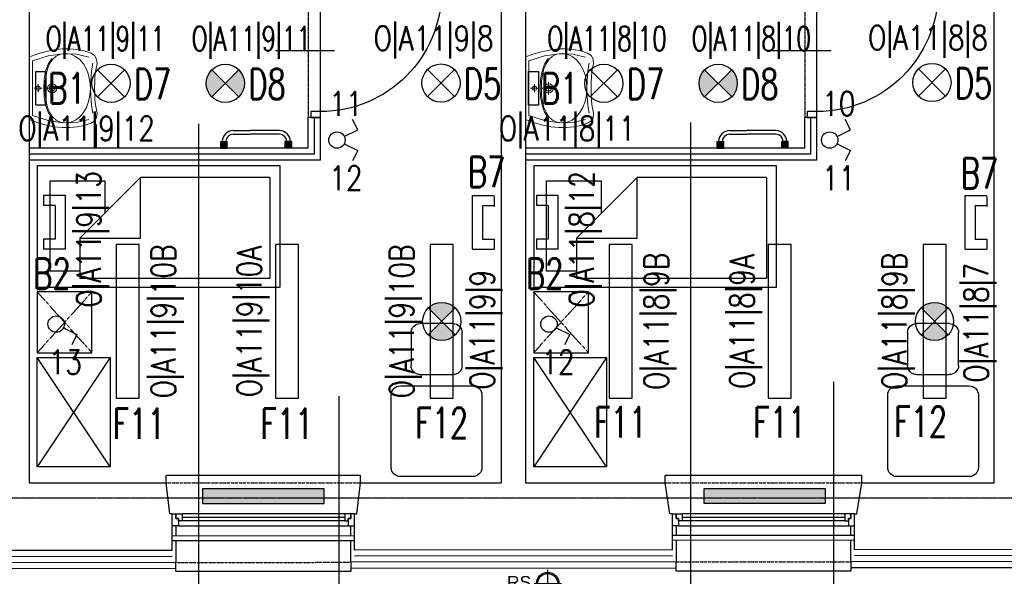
# Model space of a CAD drawing. Header units: inches. Extents: x -281236 to -70395, y 38777 to 102341.
# Tile 186 of 244: x -140799 to -139988, y 60529 to 60988. Entities that reach past the tile are written whole.
import ezdxf
from ezdxf.enums import TextEntityAlignment as Align

# ---------------------------------------------------------------- set-up
doc = ezdxf.new("R2010")
doc.units = ezdxf.units.IN
doc.header["$MEASUREMENT"] = 0
for name, pattern in [('CENTER', [2, 1.25, -0.25, 0.25, -0.25]), ('DASHDOT', [1, 0.5, -0.25, 0, -0.25]), ('DASHED2', [0.375, 0.25, -0.125])]:
    doc.linetypes.add(name, pattern=pattern)
doc.layers.get('0').update_dxf_attribs({"color": 101})
for name, color, linetype in [('Drz---drzwi', 5, 'Continuous'), ('E-90', 6, 'Continuous'), ('E35', 6, 'Continuous'), ('E50', 3, 'Continuous'), ('Ele-balustrada', 64, 'Continuous'), ('Ins-wod', 152, 'Continuous'), ('Ins-wod-opis', 155, 'Continuous'), ('Okn---okna', 5, 'Continuous'), ('Os-osie glowne', 8, 'CENTER'), ('Sc-cegla pelna', 32, 'Continuous'), ('Sc-gk', 120, 'Continuous'), ('Sc-gk-hatch', 8, 'Continuous'), ('Sc-izolacja term-obrys', 132, 'Continuous'), ('Sc-izolacja term-styropian', 151, 'STYROPIAN-KA'), ('Sc-nad', 5, 'DASHED2'), ('Sc-nadproza kon', 5, 'DASHED2'), ('W-idok', 9, 'Continuous'), ('Wym-zew', 9, 'Continuous'), ('Wyp-grzejniki', 56, 'Continuous'), ('Wyp-meble', 155, 'Continuous'), ('Wyp-sanitar', 131, 'Continuous')]:
    doc.layers.add(name, color=color, linetype=linetype)
doc.layers.get('Wym-zew').off()
doc.styles.add('ROMANS', font='romans', dxfattribs={"width": 0.85})
doc.styles.add('TYTUL2', font='ARIAL.TTF')
doc.linetypes.add('BATTING', pattern='A,0.0001,-0.1,[134,ltypeshp.shx,S=0.1,R=0,X=-0.1,Y=0],-0.2,[134,ltypeshp.shx,S=0.1,R=180,X=0.1,Y=0],-0.1', length=0.4001)
doc.linetypes.add('STYROPIAN-KA', pattern='A,0.0001,-0.1,[135,ltypeshp.shx,S=0.1,R=0,X=-0.1,Y=0],0,[135,ltypeshp.shx,S=0.1,R=180,X=0.1,Y=0],-0.1', length=0.2001)

# ---------------------------------------------------------------- blocks, each defined once
blk = doc.blocks.new('loz033')
blk.add_lwpolyline([(0, 200), (100, 200), (100, 0), (0, 0)], close=True)
for points in [[(86.95023490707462, 164.8447571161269), (86.95023490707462, 189.432731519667), (12.36357108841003, 189.432731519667), (12.36357108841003, 144.4367480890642), (39.3564732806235, 144.4367480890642)], [(9.764482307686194, 114.8447571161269), (59.76448230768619, 164.8447571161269)], [(59.76448230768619, 164.8447571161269), (59.76448230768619, 114.8447571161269), (9.764482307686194, 114.8447571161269)], [(59.76448230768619, 164.8447571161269), (92.63855321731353, 164.8447571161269), (92.63855321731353, 8.301362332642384)], [(9.764482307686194, 8.301362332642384), (9.764482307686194, 114.8447571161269)], [(9.764482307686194, 8.301362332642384), (92.63855321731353, 8.301362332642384)]]:
    blk.add_lwpolyline(points)
blk = doc.blocks.new('_szafka_nocna')
blk.add_lwpolyline([(-25, 0), (25, 0), (25, -45), (-25, -45)], close=True)
at = {"linetype": 'DASHED2'}
for points in [[(25, 0), (-25, -45)], [(-25, 0), (25, -45)]]:
    blk.add_lwpolyline(points, dxfattribs=at)
blk = doc.blocks.new('_0630_szafa_1os')
blk.add_lwpolyline([(-90.00000000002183, 0), (-90.00000000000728, -60), (-7.275957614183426e-12, -60), (0, 0)], close=True)
for points in [[(-90.00000000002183, 0), (-7.275957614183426e-12, -60)], [(0, 0), (-90.00000000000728, -60)]]:
    blk.add_lwpolyline(points)
blk = doc.blocks.new('_0630_stolik_wyposazenie')
for p, q in [((-7.466666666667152, 37.33333333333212), (-67.19999999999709, 37.33333333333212)), ((-74.66666666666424, 29.86666666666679), (-74.66666666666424, -29.86666666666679)), ((0, -29.86666666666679), (0, 29.86666666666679)), ((-118.5333333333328, 21), (-91.46666666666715, 21)), ((-126, -13.53333333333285), (-126, 13.53333333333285)), ((-84, 13.53333333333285), (-84, -13.53333333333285)), ((-91.46666666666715, -21), (-118.5333333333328, -21)), ((-67.19999999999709, -37.33333333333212), (-7.466666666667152, -37.33333333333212))]:
    blk.add_line(p, q)
for centre, start, end in [((-67.19999999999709, 29.86666666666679), 90, 180), ((-7.466666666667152, 29.86666666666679), 0, 90), ((-118.5333333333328, 13.53333333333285), 90, 180), ((-91.46666666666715, 13.53333333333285), 0, 90), ((-118.5333333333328, -13.53333333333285), 180, 270), ((-91.46666666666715, -13.53333333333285), 270, 0), ((-67.19999999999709, -29.86666666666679), 180, 270), ((-7.466666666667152, -29.86666666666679), 270, 0)]:
    blk.add_arc(centre, 7.466666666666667, start, end)
blk = doc.blocks.new('_0630_UMYWALKA_NIEPEŁNOSPRAWNY')
at = {"lineweight": 0}
for points in [[(0, -54.0117386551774), (4.599899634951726, -54.03674748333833), (9.416254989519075, -54.29201000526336), (13.64059101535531, -54.72405907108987), (16.46227673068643, -55.27985871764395), (20.39814885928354, -56.01028897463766), (23.99252112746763, -55.5847077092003), (26.92674656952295, -53.96646405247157), (28.8839029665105, -51.11890713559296), (30.72118946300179, -45.50830589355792), (31.91600778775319, -39.68512961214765), (32.47223862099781, -33.64420405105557), (32.39333145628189, -27.38078615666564), (31.68402934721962, -20.88927050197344), (30.34691941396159, -14.16534522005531), (28.38674471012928, -7.203836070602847), (25.80695472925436, 0), (0, 0), (-25.80729967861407, 0), (-28.38717589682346, -7.203836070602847), (-30.34747995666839, -14.16534522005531), (-31.68441741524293, -20.88927050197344), (-32.39406447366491, -27.38078615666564), (-32.47279916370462, -33.64420405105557), (-31.91665456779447, -39.68512961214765), (-30.72183624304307, -45.50830589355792), (-28.88454974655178, -51.11890713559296), (-26.92726399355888, -53.96646405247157), (-23.99286607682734, -55.5847077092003), (-20.39892499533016, -56.01028897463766), (-16.46270791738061, -55.27985871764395), (-13.6410222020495, -54.72405907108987), (-9.417117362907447, -54.29201000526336), (-4.600330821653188, -54.03674748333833), (0, -54.0117386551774)], [(0, -5.72486571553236), (0.6799814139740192, -5.862845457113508), (1.236643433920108, -6.238409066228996), (1.612207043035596, -6.795071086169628), (1.750617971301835, -7.475483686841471), (1.612207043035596, -8.155896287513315), (1.236643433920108, -8.712558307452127), (0.6799814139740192, -9.088121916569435), (0, -9.226532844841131), (-0.6804126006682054, -9.088121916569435), (-1.237074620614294, -8.712558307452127), (-1.613069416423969, -8.155896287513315), (-1.751049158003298, -7.475483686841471), (-1.613069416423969, -6.795071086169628), (-1.237074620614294, -6.238409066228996), (-0.6804126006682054, -5.862845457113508), (0, -5.72486571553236)], [(0, -15.26228416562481), (1.45741102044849, -15.55764704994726), (2.65007341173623, -16.3631037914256), (3.455530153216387, -17.55576618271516), (3.75132422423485, -19.01360838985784), (3.455530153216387, -20.47145059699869), (2.65007341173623, -21.66411298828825), (1.45741102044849, -22.46913854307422), (0, -22.76493261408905), (-1.458273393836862, -22.46913854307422), (-2.650935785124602, -21.66411298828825), (-3.455961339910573, -20.47145059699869), (-3.751755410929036, -19.01360838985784), (-3.455961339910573, -17.55576618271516), (-2.650935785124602, -16.3631037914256), (-1.458273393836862, -15.55764704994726), (0, -15.26228416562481)], [(0, -16.7127961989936), (0.8938500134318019, -16.89389460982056), (1.62557383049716, -17.38803455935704), (2.119282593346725, -18.11932718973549), (2.300812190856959, -19.01360838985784), (2.119282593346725, -19.90788958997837), (1.62557383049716, -20.63918222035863), (0.8938500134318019, -21.13289098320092), (0, -21.31442058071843), (-0.8942812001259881, -21.13289098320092), (-1.626005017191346, -20.63918222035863), (-2.119713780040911, -19.90788958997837), (-2.301243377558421, -19.01360838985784), (-2.119713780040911, -18.11932718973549), (-1.626005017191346, -17.38803455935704), (-0.8942812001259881, -16.89389460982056), (0, -16.7127961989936)]]:
    blk.add_lwpolyline(points, close=True, dxfattribs=at)
for points in [[(25.67371804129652, -49.28205182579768), (28.13622524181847, -38.98402005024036), (28.45228508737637, -27.73996467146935), (26.58697145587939, -15.64647150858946), (22.50665178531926, -2.800988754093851), (0, -2.800988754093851), (-22.50729856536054, -2.800988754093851), (-26.5875751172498, -15.64647150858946), (-28.45275939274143, -27.73996467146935), (-28.13691514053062, -38.98402005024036), (-25.67414922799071, -49.28205182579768)], [(-3.252872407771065, -7.475483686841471), (3.252441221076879, -7.475483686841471)], [(0, -10.72835609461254), (0, -4.223042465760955)], [(-28.44758515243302, -30.13650030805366), (-27.85733368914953, -25.83196355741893), (-26.16923778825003, -22.21948144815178), (-23.50734986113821, -19.26197192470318), (-19.99585167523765, -16.9240776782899), (-15.75858004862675, -15.16871665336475), (-10.91980298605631, -13.9596691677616), (-5.60370225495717, -13.26114672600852), (0.06597156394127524, -13.03606727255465), (5.73521419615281, -13.26114672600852), (11.05174611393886, -13.9596691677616), (15.8905231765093, -15.16871665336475), (20.12736361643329, -16.9240776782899), (23.63894803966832, -19.26197192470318), (26.30066349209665, -22.21948144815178), (27.98875939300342, -25.83196355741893), (28.5794851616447, -30.13650030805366)], [(-24.25731287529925, -18.74152958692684), (-19.75102387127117, -15.71287425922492), (-14.00796207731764, -13.62765541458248), (-7.309045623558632, -12.42335098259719), (0.06597156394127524, -12.03571414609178), (7.440557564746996, -12.42335098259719), (14.13947401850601, -13.62765541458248), (19.88244957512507, -15.71287425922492), (24.38878169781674, -18.74152958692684)], [(-0.0004311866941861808, -24.2645999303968), (-0.0004311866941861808, -13.76261684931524)], [(5.341109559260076, -19.01360838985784), (-5.341540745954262, -19.01360838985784)], [(-28.44758515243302, -30.13650030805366), (-27.86082630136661, -34.41559704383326), (-26.18187155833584, -38.32602915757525), (-23.53291923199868, -41.80570576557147), (-20.03616763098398, -44.79253598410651), (-15.81377194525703, -47.22356655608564), (-10.98793048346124, -49.03713778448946), (-5.681315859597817, -50.17115878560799), (-0.01509153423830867, -50.56310748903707), (5.658031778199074, -50.17115878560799), (10.98361861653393, -49.03713778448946), (15.83490009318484, -47.22356655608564), (20.08683206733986, -44.79253598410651), (23.6135080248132, -41.80570576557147), (26.28815907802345, -38.32602915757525), (27.98530989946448, -34.41559704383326), (28.5794851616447, -30.13650030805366)], [(20.64392527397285, -52.50560353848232), (15.93666015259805, -51.6337440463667), (10.85555616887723, -51.0779443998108), (5.511428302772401, -50.7403252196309), (0.01509153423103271, -50.52343831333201), (-5.481245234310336, -50.7403252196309), (-10.82537310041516, -51.0779443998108), (-15.90647708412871, -51.6337440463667), (-20.61369908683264, -52.50560353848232)]]:
    blk.add_lwpolyline(points, dxfattribs=at)
at = {"lineweight": 0, "const_width": 0.2824945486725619}
for points in [[(-0.1276312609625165, -20.35201188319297), (-0.1276312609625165, -20.35201188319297)], [(-0.07459529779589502, -21.39332774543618), (-0.07459529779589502, -21.39332774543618)]]:
    blk.add_lwpolyline(points, dxfattribs=at)
blk = doc.blocks.new('_0630_DRZWI_100')
at = {"ltscale": 25}
for p, q in [((-4, -5), (-4, 0)), ((-4, 0), (-4, -5)), ((4, 0), (-4, 0)), ((4, -5), (4, 0)), ((4, -5), (4, 0)), ((-4, -105), (-4, -5)), ((-4, -5), (4, -5)), ((-15.69999999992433, -55), (32.89999999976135, -55)), ((-4, -105), (4, -105)), ((-4, -110), (-4, -105)), ((4, -105), (4, -110)), ((4, -105), (4, -110)), ((4, -110), (-4, -110))]:
    blk.add_line(p, q, dxfattribs=at)
at = {"ltscale": 7}
for p, q in [((-4, -5), (-104, -4.999999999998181)), ((-4, -6.799999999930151), (-103.9837986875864, -6.799999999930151))]:
    blk.add_line(p, q, dxfattribs=at)
blk.add_arc((-4, -5), 100, 180, 270)
blk = doc.blocks.new('rura_spustowa')
at = {"layer": 'Ins-wod', "linetype": 'Continuous'}
for p, q in [((-1.746229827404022e-10, -11.24999999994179), (1.746229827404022e-10, 11.25000000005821)), ((-11.25, 2.328306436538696e-10), (11.25, -1.164153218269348e-10))]:
    blk.add_line(p, q, dxfattribs=at)
at = {"layer": 'Ins-wod', "linetype": 'Continuous', "ltscale": 25}
for radius in [9.25, 8.25]:
    blk.add_circle((0, 0), radius, dxfattribs=at)
blk = doc.blocks.new('ramiak_okna')
at = {"layer": 'Okn---okna'}
for p, q in [((145.0000000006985, 10.00000000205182), (4.999999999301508, 10.00000000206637)), ((7.999999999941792, 6.000000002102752), (142.0000000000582, 6.0000000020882)), ((7.999999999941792, 3.000000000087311), (142.0000000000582, 3.000000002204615)), ((7.999999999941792, 2.015440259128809e-09), (142.0000000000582, 2.037268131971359e-09))]:
    blk.add_line(p, q, dxfattribs=at)
for points in [[(4.999999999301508, 10.00000000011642), (0, 10), (0, 0), (2.999999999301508, 5.820766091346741e-11), (2.999999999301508, 4.000000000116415), (4.999999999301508, 4.000000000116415)], [(145.0000000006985, 10.00000000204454), (150, 10.00000000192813), (150, 1.928128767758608e-09), (147.0000000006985, 2.044544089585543e-09), (147.0000000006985, 4.000000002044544), (145.0000000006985, 4.000000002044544)], [(7.999999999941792, 6.000000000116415), (4.999999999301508, 6.000000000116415), (4.999999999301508, 4.000000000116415), (2.999999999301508, 4.000000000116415), (2.999999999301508, 5.820766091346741e-11), (4.999999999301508, 1.164153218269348e-10), (7.999999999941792, 5.820766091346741e-11)], [(142.0000000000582, 6.000000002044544), (145.0000000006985, 6.000000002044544), (145.0000000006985, 4.000000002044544), (147.0000000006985, 4.000000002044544), (147.0000000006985, 2.044544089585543e-09), (145.0000000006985, 2.044544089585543e-09), (142.0000000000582, 2.044544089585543e-09)]]:
    blk.add_lwpolyline(points, close=True, dxfattribs=at)
blk = doc.blocks.new('grzejnik_100')
at = {"layer": 'Wyp-grzejniki'}
h = blk.add_hatch(dxfattribs=at)
h.set_pattern_fill('DOTS', color=256, scale=0.5, style=0)
h.set_pattern_definition([(0, (-77492.9091523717, 37823.93992433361), (0.396875, 0.79375), [0, -0.79375])])
h.paths.add_polyline_path([(0, -100), (12, -100), (12, 0), (0, 0)])
blk.add_lwpolyline([(12, 0), (0, 0), (0, -100), (12, -100)], close=True, dxfattribs=at)
blk = doc.blocks.new('g-1')
at = {"layer": 'Wyp-grzejniki', "ltscale": 10}
h = blk.add_hatch(color=256, dxfattribs=at)
h.paths.add_polyline_path([(0.04198095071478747, 0), (-5.358019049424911, 9.888899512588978e-07), (-5.358020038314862, -5.399999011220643), (0.04197996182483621, -5.400000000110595)])
edge = h.paths.add_edge_path(flags=16)
edge.add_line((-5.358019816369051, -4.20012131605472), (-5.358019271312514, -1.199876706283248))
blk.add_hatch(color=256, dxfattribs=at).paths.add_polyline_path([(-0.01600215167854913, -58.58515187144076), (-0.0160011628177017, -53.18515187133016), (-5.416001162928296, -53.18515088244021), (-5.416002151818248, -58.58515088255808)])
at = {"layer": 'Wyp-grzejniki'}
for p, q in [((-5.400000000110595, 9.888899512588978e-07), (-5.400000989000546, -5.399999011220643)), ((0, 0), (-5.400000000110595, 9.888899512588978e-07)), ((0, 0), (-9.888899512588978e-07, -5.400000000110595)), ((-5.400000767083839, -4.20012131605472), (-5.400000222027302, -1.199876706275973)), ((-5.400000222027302, -1.199876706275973), (-5.400000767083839, -4.20012131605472)), ((-9.888899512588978e-07, -5.400000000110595), (-5.400000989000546, -5.399999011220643)), ((-14.30616789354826, -10.19938590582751, -1.243458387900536e-08), (-14.30617230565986, -34.29257331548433, -1.239034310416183e-08)), ((-11.30616789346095, -10.19938645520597, -1.243458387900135e-08), (-11.30617230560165, -34.29257386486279, -1.239034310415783e-08)), ((-14.30617488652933, -48.38576072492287, -1.236446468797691e-08), (-14.30617230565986, -34.29257331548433, -1.239034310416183e-08)), ((-11.30617488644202, -48.38576127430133, -1.23644646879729e-08), (-11.30617230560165, -34.29257386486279, -1.239034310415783e-08)), ((-5.400010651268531, -58.58515088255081), (-5.400009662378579, -53.18515088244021)), ((-9.662267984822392e-06, -53.18515187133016), (-5.400009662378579, -53.18515088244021)), ((-5.400010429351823, -57.38527318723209), (-5.400009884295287, -54.38502857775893)), ((-1.065115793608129e-05, -58.58515187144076), (-9.662267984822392e-06, -53.18515187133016)), ((-1.065115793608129e-05, -58.58515187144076), (-5.400010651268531, -58.58515088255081))]:
    blk.add_line(p, q, dxfattribs=at)
for centre, radius, start, end in [((-5.306167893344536, -10.19938755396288, -1.243458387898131e-08), 9.00000000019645, 90.5973659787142, 179.9999895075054), ((-5.306167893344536, -10.19938755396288, -1.243458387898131e-08), 6.000000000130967, 90.8960744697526, 179.9999895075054), ((-5.306174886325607, -48.38576237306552, -1.236446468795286e-08), 9.00000000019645, 179.9999895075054, 269.4026135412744), ((-5.306174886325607, -48.38576237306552, -1.236446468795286e-08), 6.000000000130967, 179.9999895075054, 269.1039052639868)]:
    blk.add_arc(centre, radius, start, end, dxfattribs=at)

msp = doc.modelspace()

# ---------------------------------------------------------------- hatches: boundary and pattern name
at = {"layer": 'E35'}
h = msp.add_hatch(color=256, dxfattribs=at)
edge = h.paths.add_edge_path()
edge.add_line((-140629.7023629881, 60935.60564547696), (-140618.5654311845, 60946.74257728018))
edge.add_ellipse((-140629.7023629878, 60935.60564547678), major_axis=(-11.13693180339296, -11.1369318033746), ratio=1, start_angle=90.00000000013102, end_angle=180.0000000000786, ccw=False)
edge.add_line((-140618.5654311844, 60924.46871367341), (-140629.7023629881, 60935.60564547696))
edge = h.paths.add_edge_path()
edge.add_line((-140640.8392947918, 60946.7425772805), (-140629.7023629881, 60935.60564547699))
edge.add_line((-140629.7023629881, 60935.60564547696), (-140640.8392947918, 60924.46871367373))
edge.add_ellipse((-140629.7023629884, 60935.60564547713), major_axis=(-11.13693180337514, -11.13693180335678), ratio=1, start_angle=-89.99999999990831, end_angle=1.1789325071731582e-10, ccw=False)
h = msp.add_hatch(color=256, dxfattribs=at)
edge = h.paths.add_edge_path()
edge.add_line((-140223.7023629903, 60935.60564547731), (-140212.5654311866, 60946.74257728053))
edge.add_ellipse((-140223.70236299, 60935.60564547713), major_axis=(-11.13693180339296, -11.1369318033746), ratio=1, start_angle=90.00000000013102, end_angle=180.0000000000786, ccw=False)
edge.add_line((-140212.5654311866, 60924.46871367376), (-140223.7023629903, 60935.60564547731))
edge = h.paths.add_edge_path()
edge.add_line((-140234.839294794, 60946.74257728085), (-140223.7023629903, 60935.60564547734))
edge.add_line((-140223.7023629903, 60935.60564547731), (-140234.839294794, 60924.46871367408))
edge.add_ellipse((-140223.7023629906, 60935.60564547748), major_axis=(-11.13693180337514, -11.13693180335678), ratio=1, start_angle=-89.99999999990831, end_angle=1.1789325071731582e-10, ccw=False)
h = msp.add_hatch(color=256, dxfattribs=at)
edge = h.paths.add_edge_path()
edge.add_line((-140451.4331539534, 60739.45396383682), (-140462.5700857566, 60750.59089564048))
edge.add_ellipse((-140451.4331539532, 60739.45396383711), major_axis=(11.1369318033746, -11.13693180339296), ratio=1, start_angle=90.00000000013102, end_angle=180.0000000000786, ccw=False)
edge.add_line((-140440.2962221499, 60750.59089564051), (-140451.4331539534, 60739.45396383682))
edge = h.paths.add_edge_path()
edge.add_line((-140462.5700857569, 60728.31703203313), (-140451.4331539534, 60739.45396383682))
edge.add_line((-140451.4331539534, 60739.45396383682), (-140440.2962221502, 60728.31703203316))
edge.add_ellipse((-140451.4331539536, 60739.45396383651), major_axis=(11.13693180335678, -11.13693180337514), ratio=1, start_angle=-89.99999999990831, end_angle=1.1789325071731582e-10, ccw=False)
h = msp.add_hatch(color=256, dxfattribs=at)
edge = h.paths.add_edge_path()
edge.add_line((-140045.4331539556, 60739.45396383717), (-140056.5700857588, 60750.59089564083))
edge.add_ellipse((-140045.4331539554, 60739.45396383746), major_axis=(11.1369318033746, -11.13693180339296), ratio=1, start_angle=90.00000000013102, end_angle=180.0000000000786, ccw=False)
edge.add_line((-140034.296222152, 60750.59089564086), (-140045.4331539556, 60739.45396383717))
edge = h.paths.add_edge_path()
edge.add_line((-140056.5700857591, 60728.31703203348), (-140045.4331539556, 60739.45396383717))
edge.add_line((-140045.4331539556, 60739.45396383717), (-140034.2962221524, 60728.31703203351))
edge.add_ellipse((-140045.4331539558, 60739.45396383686), major_axis=(11.13693180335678, -11.13693180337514), ratio=1, start_angle=-89.99999999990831, end_angle=1.1789325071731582e-10, ccw=False)

# ---------------------------------------------------------------- linework, layer by layer
for p, q in [((-140712.7645912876, 60924.46871367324), (-140735.0384548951, 60946.74257728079)), ((-140735.0384548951, 60924.46871367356), (-140712.7645912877, 60946.7425772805)), ((-140618.5654311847, 60924.46871367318), (-140640.8392947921, 60946.74257728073)), ((-140640.839294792, 60924.4687136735), (-140618.5654311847, 60946.74257728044)), ((-140440.9407271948, 60924.69013202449), (-140463.2145908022, 60946.96399563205)), ((-140463.2145908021, 60924.69013202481), (-140440.9407271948, 60946.96399563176)), ((-140306.7645912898, 60924.46871367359), (-140329.0384548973, 60946.74257728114)), ((-140329.0384548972, 60924.46871367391), (-140306.7645912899, 60946.74257728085)), ((-140212.5654311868, 60924.46871367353), (-140234.8392947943, 60946.74257728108)), ((-140234.8392947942, 60924.46871367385), (-140212.5654311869, 60946.74257728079)), ((-140036.4611864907, 60925.19013202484), (-140058.7350500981, 60947.4639956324)), ((-140058.7350500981, 60925.19013202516), (-140036.4611864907, 60947.4639956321)), ((-140520.6841431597, 60897.42628922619), (-140524.9581796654, 60905.9619562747)), ((-140114.6841431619, 60897.42628922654), (-140118.9581796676, 60905.96195627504)), ((-140651.589529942, 60517.82192821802), (-140651.589529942, 60902.17414927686)), ((-140531.7198492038, 60891.90041641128), (-140520.6841431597, 60897.42628922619)), ((-140246.2681971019, 60517.82192821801), (-140246.2681971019, 60903.41667704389)), ((-140125.719849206, 60891.90041641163), (-140114.6841431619, 60897.42628922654)), ((-140531.7198492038, 60885.85601601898), (-140520.6841431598, 60880.33014320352)), ((-140520.6841431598, 60880.33014320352), (-140524.9581796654, 60871.79447615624)), ((-140125.719849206, 60885.85601601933), (-140114.684143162, 60880.33014320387)), ((-140114.684143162, 60880.33014320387), (-140118.9581796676, 60871.79447615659)), ((-140761.5050668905, 60843.2671646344), (-140779.4049803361, 60843.2671646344)), ((-140779.4049803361, 60843.2671646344), (-140779.4049803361, 60834.9925227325)), ((-140761.5050668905, 60799.01956500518), (-140761.5050668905, 60843.2671646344)), ((-140426.1207540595, 60799.03885231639), (-140426.1207540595, 60843.28645194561)), ((-140426.1207540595, 60843.28645194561), (-140408.220840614, 60843.28645194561)), ((-140408.2208406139, 60842.44025139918), (-140408.2208406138, 60834.16560949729)), ((-140355.5050668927, 60843.26716463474), (-140373.4049803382, 60843.26716463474)), ((-140373.4049803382, 60843.26716463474), (-140373.4049803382, 60834.99252273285)), ((-140355.5050668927, 60799.01956500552), (-140355.5050668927, 60843.26716463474)), ((-140020.1207540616, 60799.03885231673), (-140020.1207540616, 60843.28645194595)), ((-140020.1207540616, 60843.28645194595), (-140002.2208406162, 60843.28645194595)), ((-140002.2208406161, 60842.44025139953), (-140002.220840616, 60834.16560949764)), ((-140769.7797087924, 60834.9925227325), (-140779.4049803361, 60834.9925227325)), ((-140769.7797087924, 60834.9925227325), (-140769.7797087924, 60807.2942069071)), ((-140417.8461121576, 60835.01181004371), (-140417.8461121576, 60807.31349421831)), ((-140417.8461121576, 60835.01181004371), (-140408.220840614, 60835.01181004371)), ((-140363.7797087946, 60834.99252273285), (-140373.4049803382, 60834.99252273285)), ((-140363.7797087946, 60834.99252273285), (-140363.7797087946, 60807.29420690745)), ((-140011.8461121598, 60835.01181004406), (-140011.8461121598, 60807.31349421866)), ((-140011.8461121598, 60835.01181004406), (-140002.2208406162, 60835.01181004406)), ((-140769.7797087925, 60807.2942069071), (-140779.4049803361, 60807.29420690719)), ((-140779.4049803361, 60807.29420690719), (-140779.4049803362, 60799.01956500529)), ((-140417.8461121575, 60807.31349421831), (-140408.2208406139, 60807.3134942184)), ((-140408.2208406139, 60807.3134942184), (-140408.2208406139, 60799.0388523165)), ((-140363.7797087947, 60807.29420690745), (-140373.4049803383, 60807.29420690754)), ((-140373.4049803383, 60807.29420690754), (-140373.4049803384, 60799.01956500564)), ((-140011.8461121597, 60807.31349421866), (-140002.2208406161, 60807.31349421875)), ((-140002.2208406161, 60807.31349421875), (-140002.2208406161, 60799.03885231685)), ((-140761.5050668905, 60799.01956500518), (-140779.4049803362, 60799.01956500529)), ((-140426.1207540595, 60799.03885231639), (-140408.2208406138, 60799.0388523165)), ((-140355.5050668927, 60799.01956500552), (-140373.4049803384, 60799.01956500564)), ((-140020.1207540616, 60799.03885231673), (-140002.220840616, 60799.03885231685)), ((-140462.5700857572, 60750.59089564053), (-140440.2962221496, 60728.31703203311)), ((-140462.5700857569, 60728.31703203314), (-140440.2962221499, 60750.59089564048)), ((-140056.5700857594, 60750.59089564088), (-140034.2962221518, 60728.31703203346)), ((-140056.570085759, 60728.31703203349), (-140034.2962221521, 60750.59089564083)), ((-140763.0501908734, 60734.23242208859), (-140752.0144848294, 60728.70654927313)), ((-140357.0501908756, 60734.23242208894), (-140346.0144848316, 60728.70654927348)), ((-140752.0144848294, 60728.70654927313), (-140756.288521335, 60720.17088222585)), ((-140346.0144848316, 60728.70654927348), (-140350.2885213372, 60720.1708822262)), ((-140128.4087746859, 60517.82192821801), (-140128.4087746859, 60689.67824227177)), ((-140536.0655401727, 60517.82192821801), (-140536.0655401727, 60678.01063198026))]:
    msp.add_line(p, q, dxfattribs=at)
for points in [[(-140785.8933298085, 60945.44474617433), (-140777.6186879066, 60945.44474617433), (-140777.6186879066, 60917.74643034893), (-140785.8933298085, 60917.74643034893)], [(-140379.8933298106, 60945.44474617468), (-140371.6186879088, 60945.44474617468), (-140371.6186879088, 60917.74643034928), (-140379.8933298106, 60917.74643034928)], [(-140700.6172490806, 60676.15396383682), (-140700.6172490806, 60802.75396383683), (-140719.6172490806, 60802.75396383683), (-140719.6172490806, 60676.15396383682)], [(-140569.5077842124, 60676.15396383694), (-140569.5077842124, 60802.75396383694), (-140588.5077842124, 60802.75396383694), (-140588.5077842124, 60676.15396383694)], [(-140441.9331539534, 60676.15396383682), (-140441.9331539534, 60802.75396383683), (-140460.9331539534, 60802.75396383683), (-140460.9331539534, 60676.15396383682)], [(-140294.6172490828, 60676.15396383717), (-140294.6172490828, 60802.75396383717), (-140313.6172490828, 60802.75396383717), (-140313.6172490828, 60676.15396383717)], [(-140163.5077842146, 60676.15396383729), (-140163.5077842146, 60802.75396383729), (-140182.5077842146, 60802.75396383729), (-140182.5077842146, 60676.15396383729)], [(-140035.9331539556, 60676.15396383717), (-140035.9331539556, 60802.75396383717), (-140054.9331539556, 60802.75396383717), (-140054.9331539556, 60676.15396383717)]]:
    msp.add_lwpolyline(points, close=True, dxfattribs=at)
for centre, radius in [((-140723.9015230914, 60935.60564547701), 15.74999999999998), ((-140629.7023629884, 60935.60564547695), 15.74999999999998), ((-140452.0776589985, 60935.82706382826), 15.74999999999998), ((-140317.9015230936, 60935.60564547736), 15.74999999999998), ((-140223.7023629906, 60935.6056454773), 15.74999999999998), ((-140047.5981182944, 60936.32706382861), 15.74999999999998), ((-140537.7554772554, 60888.87821621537), 6.750000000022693), ((-140131.7554772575, 60888.87821621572), 6.750000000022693), ((-140451.4331539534, 60739.45396383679), 15.74999999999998), ((-140045.4331539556, 60739.45396383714), 15.74999999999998), ((-140769.085818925, 60737.25462228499), 6.750000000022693), ((-140363.0858189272, 60737.25462228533), 6.750000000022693)]:
    msp.add_circle(centre, radius, dxfattribs=at)
at = {"layer": 'E50'}
msp.add_line((-140736.0775957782, 60901.63457194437), (-140736.0775957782, 60882.36417363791), dxfattribs=at)
at = {"layer": 'Ele-balustrada'}
for p, q in [((-140261.4106507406, 60563.27920591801), (-140111.4106504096, 60563.4343609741)), ((-140673.4090178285, 60562.88185462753), (-140523.4090174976, 60563.03700968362)), ((-140673.4048803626, 60558.88185676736), (-140523.4048800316, 60559.03701182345)), ((-140261.4065132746, 60559.27920805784), (-140111.4065129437, 60559.43436311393))]:
    msp.add_line(p, q, dxfattribs=at)
at = {"layer": 'Os-osie glowne'}
msp.add_line((-143199.2011741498, 60594.13576806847), (-138010.6848315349, 60594.13576812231), dxfattribs=at)
at = {"layer": 'Sc-cegla pelna'}
for p, q in [((-140402.3966930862, 61136.54375352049), (-140402.396693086, 60981.04023879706)), ((-140791.3966930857, 61106.54375351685), (-140791.3966930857, 60948.04023879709)), ((-140382.3966930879, 61106.54375352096), (-140382.3966930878, 60606.54375352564)), ((-139996.3966930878, 60606.5437535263), (-139996.3966930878, 61106.54375352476)), ((-140402.396693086, 60981.04023879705), (-140402.3966930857, 60606.54375352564)), ((-140791.3966930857, 60948.04023879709), (-140791.3966930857, 60606.54375352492)), ((-140791.3966930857, 60606.54375352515), (-140678.3966930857, 60606.54375352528)), ((-140518.3966930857, 60606.54375352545), (-140402.3966930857, 60606.54375352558)), ((-140382.3966930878, 60606.5437535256), (-140267.3966930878, 60606.54375352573)), ((-140105.3966930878, 60606.5437535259), (-139996.3966930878, 60606.54375352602)), ((-139849.3965996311, 60551.67896077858), (-140111.3966001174, 60551.43533652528))]:
    msp.add_line(p, q, dxfattribs=at)
for points in [[(-140673.3966049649, 60550.88135217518), (-140673.3965788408, 60581.06273216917), (-140675.3965788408, 60581.06273390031), (-140678.3966930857, 60606.54375352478)], [(-140523.3966051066, 60551.03604839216), (-140523.3965788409, 60581.06260233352), (-140521.3965788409, 60581.06260060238), (-140518.3966930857, 60606.54375352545)], [(-140261.398237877, 60551.27870343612), (-140261.3965741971, 60581.06273217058), (-140263.3965741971, 60581.06273390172), (-140267.3966930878, 60606.5437535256)], [(-140111.3966001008, 60551.43533652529), (-140111.3965741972, 60581.06260233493), (-140109.3965741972, 60581.06260060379), (-140105.3966930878, 60606.5437535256)], [(-140673.3966049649, 60550.88135217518), (-140935.3966054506, 60550.6386955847)], [(-140261.3965999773, 60551.27870498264), (-140523.3966051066, 60551.03604839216)]]:
    msp.add_lwpolyline(points, dxfattribs=at)
at = {"layer": 'Sc-gk'}
for p, q in [((-140561.3966930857, 60882.36417312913), (-140561.3967001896, 60907.36417312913)), ((-140551.3966930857, 60907.36417312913), (-140561.3967001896, 60907.36417312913)), ((-140551.3966930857, 60872.36417312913), (-140551.3966930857, 60907.36417312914)), ((-140152.3966930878, 60882.36417312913), (-140152.3967001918, 60907.36417312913)), ((-140142.3966930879, 60907.36417312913), (-140152.3967001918, 60907.36417312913)), ((-140142.3966930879, 60872.36417312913), (-140142.3966930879, 60907.36417312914)), ((-140561.3966930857, 60882.36417312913), (-140791.3966930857, 60882.3641731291)), ((-140152.3966930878, 60882.36417312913), (-140382.3966930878, 60882.3641731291)), ((-140551.3966930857, 60872.36417312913), (-140791.3966930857, 60872.3641731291)), ((-140142.3966930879, 60872.36417312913), (-140382.3966930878, 60872.3641731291))]:
    msp.add_line(p, q, dxfattribs=at)
at = {"layer": 'Sc-gk-hatch', "linetype": 'BATTING', "ltscale": 0.22}
for p, q in [((-140556.3966930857, 60877.36417312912), (-140556.3966930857, 60907.36417312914)), ((-140147.3966930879, 60877.36417312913), (-140147.3966930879, 60907.36417312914)), ((-140556.3966930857, 60877.36417312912), (-140791.3966930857, 60877.3641731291)), ((-140147.3966930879, 60877.36417312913), (-140382.3966930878, 60877.3641731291))]:
    msp.add_line(p, q, dxfattribs=at)
at = {"layer": 'Sc-izolacja term-obrys'}
for points in [[(-140670.3965874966, 60571.06260233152), (-140670.3965945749, 60562.88497057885)], [(-140526.3965946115, 60563.03391943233), (-140526.3965875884, 60571.06260233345)], [(-140258.3971327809, 60571.06260233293), (-140258.3975673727, 60563.28232255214)], [(-140114.3965896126, 60563.43127241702), (-140114.3965829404, 60571.06260233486)], [(-140670.3965980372, 60558.88496843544), (-140670.3966136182, 60540.88412638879), (-140938.3966141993, 60540.63591277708), (-140938.3965984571, 60558.63462915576)], [(-140258.3977908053, 60559.28232018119), (-140258.3987962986, 60541.28147717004), (-140526.3966138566, 60541.03326558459), (-140526.3965981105, 60559.03391728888)], [(-139846.3965927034, 60559.68257703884), (-139846.3966082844, 60541.68174603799), (-140114.3966088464, 60541.43254260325), (-140114.3965931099, 60559.43127027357)]]:
    msp.add_lwpolyline(points, dxfattribs=at)
at = {"layer": 'Sc-izolacja term-styropian', "linetype": 'BATTING', "ltscale": 0.25}
msp.add_line((-139849.3919503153, 60546.6789629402), (-140111.3919508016, 60546.43533868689), dxfattribs=at)
for points in [[(-140673.3919741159, 60545.88135431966), (-140935.3919746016, 60545.63869772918)], [(-140261.3919691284, 60546.27870712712), (-140523.3919742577, 60546.03605053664)]]:
    msp.add_lwpolyline(points, dxfattribs=at)
at = {"layer": 'Sc-nad'}
for p, q in [((-140561.3967314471, 61017.36417312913), (-140561.3967001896, 60907.36417312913)), ((-140152.3967314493, 61017.36417312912), (-140152.3967001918, 60907.36417312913))]:
    msp.add_line(p, q, dxfattribs=at)
at = {"layer": 'Sc-nadproza kon', "linetype": 'DASHDOT', "ltscale": 0.5}
for p, q in [((-140678.3966930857, 60606.54375352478), (-140518.3966930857, 60606.54375352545)), ((-140267.3966930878, 60606.54375352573), (-140105.3966930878, 60606.5437535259)), ((-140670.3966136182, 60540.88412638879), (-140526.3966138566, 60541.03326558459)), ((-140258.3987962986, 60541.28147717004), (-140114.3966088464, 60541.43254260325))]:
    msp.add_line(p, q, dxfattribs=at)
at = {"layer": 'W-idok'}
for p, q in [((-140518.410358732, 60612.42806023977), (-140678.3966889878, 60612.5448089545)), ((-140105.3966878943, 60612.54417918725), (-140267.3674688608, 60612.54480895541)), ((-139846.3966125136, 60536.68174387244), (-140114.396613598, 60536.43254043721))]:
    msp.add_line(p, q, dxfattribs=at)
for points in [[(-140678.3966930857, 60606.54375352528), (-140678.3966889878, 60612.5448089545)], [(-140518.4103639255, 60606.42790757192), (-140518.410358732, 60612.42806023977)], [(-140267.3966930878, 60606.5437535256), (-140267.3674688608, 60612.54480895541)], [(-140105.3966930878, 60606.54402825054), (-140105.3966878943, 60612.54418091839)], [(-140526.3966138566, 60541.03326558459), (-140526.3966204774, 60533.38413334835), (-140670.3966199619, 60533.38425799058)], [(-140670.3966199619, 60533.38425799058), (-140670.3966136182, 60540.88412638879)], [(-140114.3966092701, 60541.43254260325), (-140114.3966158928, 60533.78135252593), (-140258.3988027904, 60533.78147717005)], [(-140258.3988027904, 60533.78147717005), (-140258.3987964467, 60541.28134556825)], [(-140670.3966178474, 60535.88412424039), (-140938.3975035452, 60535.63590980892)], [(-140258.3988006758, 60536.28147502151), (-140526.3966181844, 60536.0332634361)]]:
    msp.add_lwpolyline(points, dxfattribs=at)

# ---------------------------------------------------------------- block references
at = {"layer": 'Drz---drzwi', "xscale": -1}
for p in [(-140555.3966930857, 61017.36417312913), (-140146.3966930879, 61017.36417312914)]:
    msp.add_blockref('_0630_DRZWI_100', p, dxfattribs=at)
at = {"layer": 'Okn---okna', "rotation": 180}
for p in [(-140523.3965788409, 60581.06260233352), (-140111.3965741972, 60581.06260233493)]:
    msp.add_blockref('ramiak_okna', p, dxfattribs=at)
at = {"layer": 'Wym-zew'}
msp.add_blockref('rura_spustowa', (-140364.149846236, 60523.48886162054), dxfattribs=at)
at = {"layer": 'Wyp-grzejniki'}
for name, p, rotation in [('g-1', (-140574.9079976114, 60882.36417312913, 1.237740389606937e-08), 270), ('g-1', (-140165.9079976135, 60882.36417312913, 1.237740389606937e-08), 270), ('grzejnik_100', (-140648.3966930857, 60589.54375352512), 90), ('grzejnik_100', (-140235.383022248, 60589.65987420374), 90)]:
    msp.add_blockref(name, p, dxfattribs=dict(at, rotation=rotation))
at = {"layer": 'Wyp-meble', "xscale": -1}
for name, p, rotation in [('loz033', (-140584.6577978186, 60867.72666859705), 90), ('loz033', (-140175.6577978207, 60867.72666859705), 90), ('_szafka_nocna', (-140739.6577978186, 60738.73535305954), 270), ('_szafka_nocna', (-140330.6577978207, 60738.73535305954), 270), ('_0630_stolik_wyposazenie', (-140455.6732520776, 60611.68456671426), 90), ('_0630_stolik_wyposazenie', (-140046.6732520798, 60611.68456671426), 90), ('_0630_szafa_1os', (-140724.6577978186, 60709.72666859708), 270), ('_0630_szafa_1os', (-140315.6577978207, 60709.72666859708), 270)]:
    msp.add_blockref(name, p, dxfattribs=dict(at, rotation=rotation))
at = {"layer": 'Wyp-sanitar', "rotation": 90}
for p in [(-140791.3966930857, 60931.59558775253), (-140382.3966930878, 60931.59558775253)]:
    msp.add_blockref('_0630_UMYWALKA_NIEPEŁNOSPRAWNY', p, dxfattribs=at)

# ---------------------------------------------------------------- texts
at = {"layer": 'E-90', "style": 'ROMANS'}
for s, rotation, width, p in [('O|A11|9|11', 3.335053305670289e-09, 0.7, (-140728.5126573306, 60971.11693693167)), ('O|A11|9|11', 3.335053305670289e-09, 0.7, (-140608.3681387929, 60971.11693693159)), ('O|A11|9|8', 3.335053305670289e-09, 0.8, (-140458.1595401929, 60971.33835528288)), ('O|A11|8|10', 3.335053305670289e-09, 0.7, (-140315.2846596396, 60971.11693693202)), ('O|A11|8|10', 3.335053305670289e-09, 0.7, (-140196.4800255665, 60971.11693693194)), ('O|A11|8|8', 3.335053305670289e-09, 0.8, (-140050.8423318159, 60971.83835528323)), ('11', 3.335053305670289e-09, 0.8, (-140530.3301055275, 60918.91029873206)), ('10', 3.335053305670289e-09, 0.8, (-140124.3301055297, 60918.91029873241)), ('O|A11|9|12', 3.335053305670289e-09, 0.8, (-140744.0354021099, 60897.08152785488)), ('O|A11|8|11', 3.335053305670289e-09, 0.8, (-140348.1528859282, 60897.08152785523)), ('12', 3.335053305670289e-09, 0.8, (-140530.3301055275, 60857.54686619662)), ('11', 3.335053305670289e-09, 0.8, (-140124.3301055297, 60857.54686619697)), ('O|A11|9|13', 90.00000000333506, 0.8, (-140740.7441897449, 60807.05465015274)), ('O|A11|8|12', 90.00000000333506, 0.8, (-140334.7441897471, 60807.05465015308)), ('O|A11|9|10B', 89.99999999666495, 0.8, (-140679.2772848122, 60739.45396383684)), ('O|A11|9|10A', 89.99999999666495, 0.8, (-140608.6042907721, 60739.45396383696)), ('O|A11|9|10B', 89.99999999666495, 0.8, (-140483.0294444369, 60739.45396383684)), ('O|A11|8|9B', 89.99999999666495, 0.8, (-140273.2772848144, 60739.45396383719)), ('O|A11|8|9A', 89.99999999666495, 0.8, (-140202.6042907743, 60739.45396383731)), ('O|A11|8|9B', 89.99999999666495, 0.8, (-140077.029444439, 60739.45396383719)), ('O|A11|8|7', 90.00000000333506, 0.8, (-140009.7037995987, 60738.31364640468)), ('O|A11|9|9', 90.00000000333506, 0.8, (-140416.5933008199, 60732.54465389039)), ('13', 3.335053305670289e-09, 0.8, (-140761.6604471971, 60705.92327226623)), ('12', 3.335053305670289e-09, 0.8, (-140355.6604471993, 60705.92327226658))]:
    msp.add_text(s, height=20, rotation=rotation, dxfattribs=dict(at, width=width)).set_placement(p, align=Align.MIDDLE)
at = {"layer": 'E35', "style": 'ROMANS', "width": 0.7}
for s, p in [('B1', (-140760.2109953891, 60931.52671032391)), ('D7', (-140689.5382921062, 60935.03803039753)), ('D8', (-140595.3391320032, 60935.03803039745)), ('D5', (-140417.7144280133, 60935.25944874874)), ('B1', (-140354.2109953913, 60931.52671032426)), ('D7', (-140283.5382921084, 60935.03803039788)), ('D8', (-140189.3391320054, 60935.0380303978)), ('D5', (-140013.2348873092, 60935.75944874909)), ('B7', (-140414.446910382, 60862.70204060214)), ('B7', (-140008.4469103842, 60861.476402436)), ('B2', (-140772.5166957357, 60778.93646913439)), ('B2', (-140366.5166957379, 60778.93646913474)), ('F11', (-140700.746387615, 60655.12127096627)), ('F11', (-140579.0077842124, 60655.12127096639)), ('F12', (-140451.4331539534, 60655.8236917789)), ('F11', (-140304.1172490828, 60656.36198346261)), ('F11', (-140173.0077842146, 60656.36198346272)), ('F12', (-140056.8081453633, 60656.79438103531))]:
    msp.add_text(s, height=25, dxfattribs=at).set_placement(p, align=Align.MIDDLE)
at = {"layer": 'Ins-wod-opis', "style": 'TYTUL2'}
msp.add_text('RS', height=10.21230123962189, dxfattribs=at).set_placement((-140387.7080299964, 60524.60600665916), align=Align.MIDDLE)

doc.saveas('drawing.dxf')
